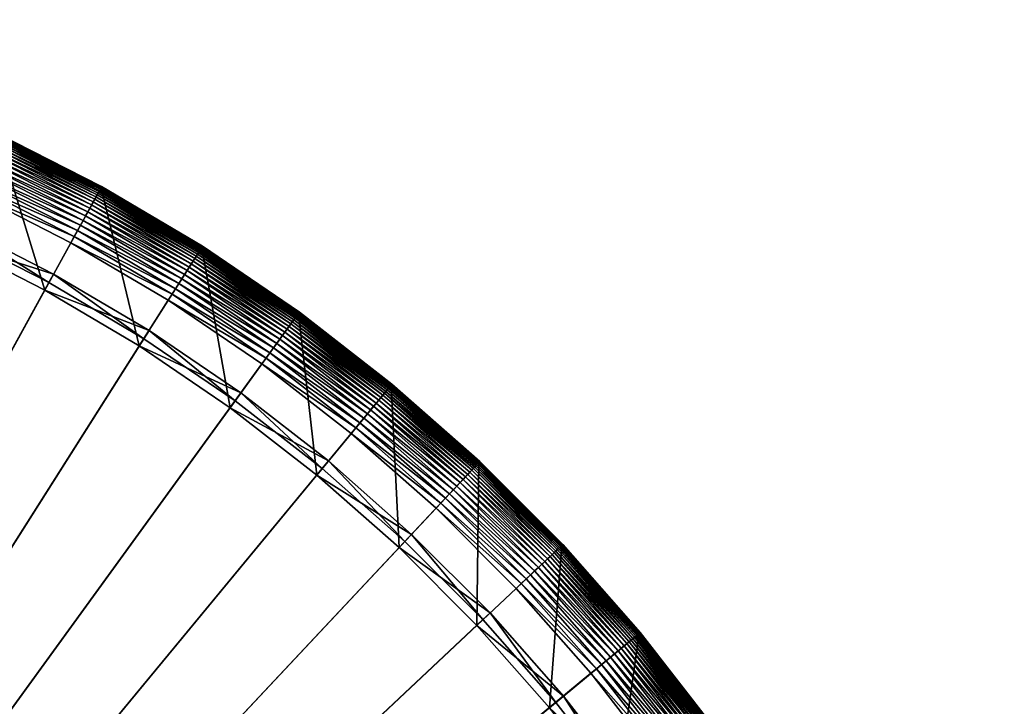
# Model space of a CAD drawing. Header units: millimetres. Extents: x -17.3 to 17.3, y -17.3 to 17.3.
# Tile 256 of 256: x 7.6 to 16.7, y 10.3 to 16.7. Entities that reach past the tile are written whole.
import ezdxf

# ---------------------------------------------------------------- set-up
doc = ezdxf.new("R2010")
doc.units = ezdxf.units.MM
doc.layers.get('0').update_dxf_attribs({"true_color": 0x5890e1})

msp = doc.modelspace()

# ---------------------------------------------------------------- meshes
at = {"color": 206, "true_color": 0x6c0888}
mesh = msp.add_polyface(dxfattribs=at)
corners = [(16.6892, 0, 33.4678), (0, 0, 33.4678), (16.6563, 1.0479, 33.4678), (0, 0, 33.9833), (16.2671, 0, 33.8989), (16.235, 1.0214, 33.8989), (16.5576, 2.0917, 33.4678), (16.1388, 2.0388, 33.8989), (16.3936, 3.1272, 33.4678), (15.979, 3.0481, 33.8989), (16.1649, 4.1504, 33.4678), (15.756, 4.0455, 33.8989), (15.8724, 5.1573, 33.4678), (15.4709, 5.0268, 33.8989), (15.5172, 6.1437, 33.4678), (15.1248, 5.9883, 33.8989), (15.1009, 7.1059, 33.4678), (14.7189, 6.9262, 33.8989), (14.6249, 8.0401, 33.4678), (14.255, 7.8367, 33.8989), (14.0912, 8.9425, 33.4678), (13.7348, 8.7164, 33.8989), (13.5019, 9.8097, 33.4678), (13.1604, 9.5616, 33.8989), (12.8593, 10.6381, 33.4678), (12.534, 10.369, 33.8989), (12.1659, 11.4246, 33.4678), (11.8582, 11.1356, 33.8989), (12.2141, 11.4698, 33.4685), (11.4246, 12.1659, 33.4678), (11.1356, 11.8582, 33.8989), (11.9245, 11.1979, 35.1652), (11.1979, 11.9245, 35.1652), (11.8015, 11.0823, 35.209), (11.0823, 11.8015, 35.209), (11.8219, 12.5891, 35.7037), (10.6381, 12.8593, 33.4678), (10.369, 12.534, 33.8989), (9.8097, 13.5019, 33.4678), (9.5616, 13.1604, 33.8989), (8.9425, 14.0912, 33.4678), (8.7164, 13.7348, 33.8989), (8.0401, 14.6249, 33.4678), (7.8367, 14.255, 33.8989), (7.1059, 15.1009, 33.4678), (6.9262, 14.7189, 33.8989), (6.1437, 15.5173, 33.4678), (5.9883, 15.1248, 33.8989), (5.1573, 15.8724, 33.4678), (5.0268, 15.4709, 33.8989), (4.1504, 16.1649, 33.4678), (4.0455, 15.7561, 33.8989), (3.1272, 16.3936, 33.4678), (3.0481, 15.979, 33.8989), (2.0917, 16.5576, 33.4678), (2.0388, 16.1388, 33.8989), (1.0479, 16.6563, 33.4678), (1.0214, 16.235, 33.8989), (0, 16.6892, 33.4678), (0, 16.2671, 33.8989)]
mesh.append_faces([[corners[k] for k in face] for face in [(0, 1, 2), (2, 1, 6), (6, 1, 8), (8, 1, 10), (10, 1, 12), (12, 1, 14), (14, 1, 16), (16, 1, 18), (18, 1, 20), (20, 1, 22), (22, 1, 24), (24, 1, 26), (26, 1, 29), (27, 32, 30), (31, 34, 32), (33, 35, 34), (29, 1, 36), (36, 1, 38), (38, 1, 40), (40, 1, 42), (42, 1, 44), (44, 1, 46), (46, 1, 48), (48, 1, 50), (50, 1, 52), (52, 1, 54), (54, 1, 56), (56, 1, 58)]], dxfattribs={"vtx0": -1, "color": 206})
mesh.append_faces([[corners[k] for k in face] for face in [(3, 4, 5), (3, 5, 7), (3, 7, 9), (3, 9, 11), (3, 11, 13), (3, 13, 15), (3, 15, 17), (3, 17, 19), (3, 19, 21), (3, 21, 23), (3, 23, 25), (3, 25, 27), (28, 26, 29), (3, 27, 30), (27, 31, 32), (31, 33, 34), (3, 30, 37), (3, 37, 39), (3, 39, 41), (3, 41, 43), (3, 43, 45), (3, 45, 47), (3, 47, 49), (3, 49, 51), (3, 51, 53), (3, 53, 55), (3, 55, 57), (3, 57, 59)]], dxfattribs={"vtx2": -1, "color": 206})
mesh = msp.add_polyface(dxfattribs=at)
corners = [(8.3197, 15.1336, 35.7037), (7.3531, 15.6261, 34.1852), (7.3531, 15.6261, 35.7037), (8.3198, 15.1336, 34.1852), (7.3535, 15.627, 34.1379), (8.3202, 15.1344, 34.1379), (7.3541, 15.6283, 34.0923), (8.3209, 15.1357, 34.0923), (7.3549, 15.63, 34.0485), (8.3218, 15.1373, 34.0485), (7.3558, 15.6318, 34.0063), (8.3228, 15.1391, 34.0063), (7.3566, 15.6336, 33.9659), (8.3237, 15.1408, 33.9659), (7.3573, 15.6351, 33.9271), (8.3245, 15.1423, 33.9271), (7.3579, 15.6363, 33.8899), (8.3252, 15.1434, 33.8899), (7.3582, 15.6369, 33.8545), (8.3255, 15.144, 33.8545), (7.3581, 15.6368, 33.8206), (8.3254, 15.1439, 33.8206), (7.3576, 15.6358, 33.7884), (8.3249, 15.143, 33.7884), (7.3567, 15.6337, 33.7579), (8.3238, 15.141, 33.7579), (7.3551, 15.6304, 33.7289), (8.322, 15.1377, 33.7289), (7.3529, 15.6257, 33.7015), (8.3195, 15.1332, 33.7015), (7.3499, 15.6194, 33.6757), (8.3162, 15.127, 33.6757), (7.3461, 15.6113, 33.6515), (8.3118, 15.1192, 33.6515), (7.3414, 15.6012, 33.6288), (8.3065, 15.1095, 33.6288), (7.3357, 15.5891, 33.6077), (8.3, 15.0977, 33.6077), (7.3289, 15.5747, 33.5881), (6.3574, 16.057, 34.1852), (6.3578, 16.0579, 34.1379), (6.3583, 16.0593, 34.0923), (6.359, 16.061, 34.0485), (6.3597, 16.0628, 34.0063), (6.3604, 16.0646, 33.9659), (6.3611, 16.0662, 33.9271), (6.3615, 16.0674, 33.8899), (6.3618, 16.0681, 33.8545), (6.3618, 16.068, 33.8206), (6.3614, 16.0669, 33.7884), (6.3605, 16.0648, 33.7579), (6.3592, 16.0614, 33.7289), (6.3572, 16.0565, 33.7015), (6.3547, 16.05, 33.6757), (6.3514, 16.0417, 33.6515), (6.3473, 16.0314, 33.6288), (6.3423, 16.019, 33.6077), (6.3365, 16.0041, 33.5881), (7.3209, 15.5578, 33.5701), (6.3296, 15.9868, 33.5701), (7.3118, 15.5383, 33.5535), (6.3217, 15.9668, 33.5535), (7.3013, 15.516, 33.5385), (6.3126, 15.9438, 33.5385), (7.2894, 15.4907, 33.5249), (6.3023, 15.9179, 33.5249), (7.276, 15.4623, 33.5128), (6.2908, 15.8887, 33.5128), (7.2611, 15.4306, 33.5022), (6.2778, 15.856, 33.5022), (7.2445, 15.3953, 33.493), (6.2635, 15.8198, 33.493), (7.2262, 15.3564, 33.4853), (6.2477, 15.7799, 33.4853), (7.2061, 15.3137, 33.479), (6.2303, 15.7359, 33.479), (7.1841, 15.2669, 33.4741), (6.2113, 15.6879, 33.4741), (6.893, 14.6485, 35.209), (6.3574, 16.057, 35.7037)]
mesh.append_faces([[corners[k] for k in face] for face in [(0, 1, 2), (3, 4, 1), (5, 6, 4), (7, 8, 6), (9, 10, 8), (11, 12, 10), (13, 14, 12), (15, 16, 14), (17, 18, 16), (19, 20, 18), (21, 22, 20), (23, 24, 22), (25, 26, 24), (27, 28, 26), (29, 30, 28), (31, 32, 30), (33, 34, 32), (35, 36, 34), (37, 38, 36), (12, 45, 44), (14, 46, 45), (16, 47, 46), (18, 48, 47), (20, 49, 48), (22, 50, 49), (24, 51, 50)]], dxfattribs={"vtx0": -1, "color": 206})
mesh.append_faces([[corners[k] for k in face] for face in [(2, 1, 39), (1, 4, 40), (4, 6, 41), (6, 8, 42), (8, 10, 43), (10, 12, 44), (12, 14, 45), (14, 16, 46), (16, 18, 47), (18, 20, 48), (20, 22, 49), (22, 24, 50), (24, 26, 51), (26, 28, 52), (28, 30, 53), (30, 32, 54), (32, 34, 55), (34, 36, 56), (36, 38, 57), (38, 58, 59), (58, 60, 61), (60, 62, 63), (62, 64, 65), (64, 66, 67), (66, 68, 69), (68, 70, 71), (70, 72, 73), (72, 74, 75), (74, 76, 77), (78, 2, 79)]], dxfattribs={"vtx2": -1, "color": 206})
mesh = msp.add_polyface(dxfattribs=at)
corners = [(8.7164, 13.7348, 33.8989), (7.8806, 14.3347, 35.1652), (7.8367, 14.255, 33.8989), (8.7651, 13.8116, 35.1652), (7.7992, 14.1868, 35.209), (8.3197, 15.1336, 35.7037), (8.3198, 15.1336, 34.1852), (7.3531, 15.6261, 34.1852), (8.3202, 15.1344, 34.1379), (7.3535, 15.627, 34.1379), (8.3209, 15.1357, 34.0923), (7.3541, 15.6283, 34.0923), (8.3218, 15.1373, 34.0485), (7.3549, 15.63, 34.0485), (8.3228, 15.1391, 34.0063), (7.3558, 15.6318, 34.0063), (8.3237, 15.1408, 33.9659), (7.3566, 15.6336, 33.9659), (8.3245, 15.1423, 33.9271), (7.3573, 15.6351, 33.9271), (8.3252, 15.1434, 33.8899), (7.3579, 15.6363, 33.8899), (8.3255, 15.144, 33.8545), (7.3582, 15.6369, 33.8545), (8.3254, 15.1439, 33.8206), (7.3581, 15.6368, 33.8206), (8.3249, 15.143, 33.7884), (7.3576, 15.6358, 33.7884), (8.3238, 15.141, 33.7579), (7.3567, 15.6337, 33.7579), (8.322, 15.1377, 33.7289), (7.3551, 15.6304, 33.7289), (8.3195, 15.1332, 33.7015), (7.3529, 15.6257, 33.7015), (8.3162, 15.127, 33.6757), (7.3499, 15.6194, 33.6757), (8.3118, 15.1192, 33.6515), (7.3461, 15.6113, 33.6515), (8.3065, 15.1095, 33.6288), (7.3414, 15.6012, 33.6288), (8.3, 15.0977, 33.6077), (7.3357, 15.5891, 33.6077), (8.2924, 15.0838, 33.5881), (7.3289, 15.5747, 33.5881), (8.2834, 15.0674, 33.5701), (7.3209, 15.5578, 33.5701), (8.273, 15.0485, 33.5535), (7.3118, 15.5383, 33.5535), (8.2611, 15.0269, 33.5385), (7.3013, 15.516, 33.5385), (8.2477, 15.0025, 33.5249), (7.2894, 15.4907, 33.5249), (8.2325, 14.9749, 33.5128), (7.276, 15.4623, 33.5128), (8.2156, 14.9442, 33.5022), (7.2611, 15.4306, 33.5022), (8.1969, 14.9101, 33.493), (7.2445, 15.3953, 33.493), (8.1762, 14.8724, 33.4853), (7.2262, 15.3564, 33.4853), (8.1534, 14.831, 33.479), (7.2061, 15.3137, 33.479), (8.1285, 14.7857, 33.4741), (7.1841, 15.2669, 33.4741), (8.1014, 14.7364, 33.4706), (7.1601, 15.216, 33.4706), (8.0719, 14.6828, 33.4685), (7.1341, 15.1607, 33.4685), (8.0401, 14.6249, 33.4678), (7.1059, 15.1009, 33.4678), (6.9649, 14.8013, 35.1652), (6.9262, 14.7189, 33.8989), (6.893, 14.6485, 35.209), (7.3531, 15.6261, 35.7037), (6.1905, 15.6355, 33.4706), (6.168, 15.5787, 33.4685), (6.1437, 15.5173, 33.4678)]
mesh.append_faces([[corners[k] for k in face] for face in [(0, 1, 2), (3, 4, 1), (42, 45, 43), (44, 47, 45), (46, 49, 47), (48, 51, 49), (50, 53, 51), (52, 55, 53), (54, 57, 55), (56, 59, 57), (58, 61, 59), (60, 63, 61), (62, 65, 63), (64, 67, 65), (66, 69, 67), (2, 70, 71), (1, 72, 70), (4, 73, 72)]], dxfattribs={"vtx0": -1, "color": 206})
mesh.append_faces([[corners[k] for k in face] for face in [(5, 6, 7), (6, 8, 9), (8, 10, 11), (10, 12, 13), (12, 14, 15), (14, 16, 17), (16, 18, 19), (18, 20, 21), (20, 22, 23), (22, 24, 25), (24, 26, 27), (26, 28, 29), (28, 30, 31), (30, 32, 33), (32, 34, 35), (34, 36, 37), (36, 38, 39), (38, 40, 41), (40, 42, 43), (42, 44, 45), (44, 46, 47), (46, 48, 49), (48, 50, 51), (50, 52, 53), (52, 54, 55), (54, 56, 57), (56, 58, 59), (58, 60, 61), (60, 62, 63), (62, 64, 65), (64, 66, 67), (66, 68, 69), (2, 1, 70), (1, 4, 72), (4, 5, 73), (63, 65, 74), (65, 67, 75), (67, 69, 76)]], dxfattribs={"vtx2": -1, "color": 206})
mesh = msp.add_polyface(dxfattribs=at)
corners = [(9.2536, 14.5813, 35.7037), (9.2536, 14.5813, 34.1852), (8.3198, 15.1336, 34.1852), (8.3197, 15.1336, 35.7037), (9.2541, 14.5821, 34.1379), (8.3202, 15.1344, 34.1379), (9.2549, 14.5834, 34.0923), (8.3209, 15.1357, 34.0923), (9.2559, 14.5849, 34.0485), (8.3218, 15.1373, 34.0485), (9.2569, 14.5866, 34.0063), (8.3228, 15.1391, 34.0063), (9.258, 14.5883, 33.9658), (8.3237, 15.1408, 33.9659), (9.2589, 14.5897, 33.9271), (8.3245, 15.1423, 33.9271), (9.2596, 14.5908, 33.8899), (8.3252, 15.1434, 33.8899), (9.26, 14.5914, 33.8545), (8.3255, 15.144, 33.8545), (9.2599, 14.5913, 33.8206), (8.3254, 15.1439, 33.8206), (9.2593, 14.5904, 33.7884), (8.3249, 15.143, 33.7884), (9.2581, 14.5884, 33.7579), (8.3238, 15.141, 33.7579), (9.2561, 14.5853, 33.7289), (8.322, 15.1377, 33.7289), (9.2533, 14.5809, 33.7015), (8.3195, 15.1332, 33.7015), (9.2496, 14.575, 33.6757), (8.3162, 15.127, 33.6757), (9.2448, 14.5675, 33.6515), (8.3118, 15.1192, 33.6515), (9.2388, 14.5581, 33.6288), (8.3065, 15.1095, 33.6288), (9.2317, 14.5468, 33.6077), (8.3, 15.0977, 33.6077), (9.2231, 14.5333, 33.5881), (8.2924, 15.0838, 33.5881), (9.2131, 14.5176, 33.5701), (8.2834, 15.0674, 33.5701), (9.2016, 14.4994, 33.5535), (8.273, 15.0485, 33.5535), (9.1884, 14.4786, 33.5385), (8.2611, 15.0269, 33.5385), (9.1734, 14.455, 33.5249), (8.2477, 15.0025, 33.5249), (9.1566, 14.4285, 33.5128), (8.2325, 14.9749, 33.5128), (9.1378, 14.3988, 33.5022), (8.2156, 14.9442, 33.5022), (9.1169, 14.366, 33.493), (8.1969, 14.9101, 33.493), (8.1762, 14.8724, 33.4853), (9.0939, 14.3296, 33.4853), (8.1534, 14.831, 33.479), (9.0686, 14.2898, 33.479), (8.1285, 14.7857, 33.4741), (9.0409, 14.2461, 33.4741), (8.1014, 14.7364, 33.4706), (9.0107, 14.1986, 33.4706), (8.0719, 14.6828, 33.4685)]
mesh.append_faces([[corners[k] for k in face] for face in [(0, 2, 3), (1, 5, 2), (4, 7, 5), (6, 9, 7), (8, 11, 9), (10, 13, 11), (12, 15, 13), (14, 17, 15), (16, 19, 17), (18, 21, 19), (20, 23, 21), (22, 25, 23), (24, 27, 25), (26, 29, 27), (28, 31, 29), (30, 33, 31), (32, 35, 33), (34, 37, 35), (36, 39, 37), (38, 41, 39), (40, 43, 41), (42, 45, 43), (44, 47, 45), (46, 49, 47), (48, 51, 49), (50, 53, 51), (52, 54, 53), (55, 56, 54), (57, 58, 56), (59, 60, 58), (61, 62, 60)]], dxfattribs={"vtx0": -1, "color": 206})
mesh.append_faces([[corners[k] for k in face] for face in [(0, 1, 2), (1, 4, 5), (4, 6, 7), (6, 8, 9), (8, 10, 11), (10, 12, 13), (12, 14, 15), (14, 16, 17), (16, 18, 19), (18, 20, 21), (20, 22, 23), (22, 24, 25), (24, 26, 27), (26, 28, 29), (28, 30, 31), (30, 32, 33), (32, 34, 35), (34, 36, 37), (36, 38, 39), (38, 40, 41), (40, 42, 43), (42, 44, 45), (44, 46, 47), (46, 48, 49), (48, 50, 51), (50, 52, 53)]], dxfattribs={"vtx2": -1, "color": 206})
mesh = msp.add_polyface(dxfattribs=at)
corners = [(10.1509, 13.9715, 35.7037), (9.2536, 14.5813, 34.1852), (9.2536, 14.5813, 35.7037), (10.1509, 13.9715, 34.1852), (9.2541, 14.5821, 34.1379), (10.1515, 13.9723, 34.1379), (9.2549, 14.5834, 34.0923), (10.1523, 13.9735, 34.0923), (9.2559, 14.5849, 34.0485), (10.1534, 13.975, 34.0485), (9.2569, 14.5866, 34.0063), (10.1546, 13.9766, 34.0063), (9.258, 14.5883, 33.9658), (10.1557, 13.9781, 33.9659), (9.2589, 14.5897, 33.9271), (10.1567, 13.9795, 33.9271), (9.2596, 14.5908, 33.8899), (10.1575, 13.9806, 33.8899), (9.26, 14.5914, 33.8545), (10.1579, 13.9811, 33.8545), (9.2599, 14.5913, 33.8206), (10.1578, 13.9811, 33.8206), (9.2593, 14.5904, 33.7884), (10.1572, 13.9802, 33.7884), (9.2581, 14.5884, 33.7579), (10.1558, 13.9783, 33.7579), (9.2561, 14.5853, 33.7289), (10.1537, 13.9753, 33.7289), (9.2533, 14.5809, 33.7015), (10.1506, 13.9711, 33.7015), (9.2496, 14.575, 33.6757), (10.1465, 13.9655, 33.6757), (9.2448, 14.5675, 33.6515), (10.1412, 13.9582, 33.6515), (9.2388, 14.5581, 33.6288), (10.1347, 13.9493, 33.6288), (9.2317, 14.5468, 33.6077), (10.1269, 13.9384, 33.6077), (9.2231, 14.5333, 33.5881), (10.1175, 13.9255, 33.5881), (9.2131, 14.5176, 33.5701), (10.1065, 13.9104, 33.5701), (9.2016, 14.4994, 33.5535), (10.0939, 13.893, 33.5535), (9.1884, 14.4786, 33.5385), (10.0794, 13.873, 33.5385), (9.1734, 14.455, 33.5249), (10.0629, 13.8504, 33.5249), (9.1566, 14.4285, 33.5128), (10.0445, 13.825, 33.5128), (9.1378, 14.3988, 33.5022), (10.0239, 13.7967, 33.5022), (10.001, 13.7651, 33.493), (9.1169, 14.366, 33.493), (9.9757, 13.7304, 33.4853), (9.0939, 14.3296, 33.4853), (9.9479, 13.6921, 33.479), (9.0686, 14.2898, 33.479), (9.9176, 13.6503, 33.4741), (9.0409, 14.2461, 33.4741), (9.8845, 13.6048, 33.4706), (9.0107, 14.1986, 33.4706), (9.8485, 13.5554, 33.4685), (8.978, 14.147, 33.4685), (9.8097, 13.5019, 33.4678), (8.9425, 14.0912, 33.4678), (9.5616, 13.1604, 33.8989), (9.6151, 13.234, 35.1652), (8.7651, 13.8116, 35.1652), (8.7164, 13.7348, 33.8989), (9.5158, 13.0974, 35.209), (8.6746, 13.669, 35.209), (8.1762, 14.8724, 33.4853), (8.1534, 14.831, 33.479), (8.1285, 14.7857, 33.4741), (8.1014, 14.7364, 33.4706), (8.0719, 14.6828, 33.4685), (8.0401, 14.6249, 33.4678), (7.8806, 14.3347, 35.1652), (7.7992, 14.1868, 35.209), (8.3197, 15.1336, 35.7037)]
mesh.append_faces([[corners[k] for k in face] for face in [(0, 1, 2), (3, 4, 1), (5, 6, 4), (7, 8, 6), (9, 10, 8), (11, 12, 10), (13, 14, 12), (15, 16, 14), (17, 18, 16), (19, 20, 18), (21, 22, 20), (23, 24, 22), (25, 26, 24), (27, 28, 26), (29, 30, 28), (31, 32, 30), (33, 34, 32), (35, 36, 34), (37, 38, 36), (39, 40, 38), (41, 42, 40), (43, 44, 42), (45, 46, 44), (47, 48, 46), (49, 50, 48), (51, 53, 50), (52, 55, 53), (54, 57, 55), (56, 59, 57), (58, 61, 59), (60, 63, 61), (62, 65, 63), (66, 68, 69), (67, 71, 68), (70, 2, 71), (63, 77, 76), (71, 80, 79)]], dxfattribs={"vtx0": -1, "color": 206})
mesh.append_faces([[corners[k] for k in face] for face in [(51, 52, 53), (52, 54, 55), (54, 56, 57), (56, 58, 59), (58, 60, 61), (60, 62, 63), (62, 64, 65), (66, 67, 68), (67, 70, 71), (70, 0, 2), (53, 55, 72), (55, 57, 73), (57, 59, 74), (59, 61, 75), (61, 63, 76), (63, 65, 77), (69, 68, 78), (68, 71, 79), (71, 2, 80)]], dxfattribs={"vtx2": -1, "color": 206})
mesh = msp.add_polyface(dxfattribs=at)
corners = [(11.0081, 13.3066, 35.7037), (10.1509, 13.9715, 34.1852), (10.1509, 13.9715, 35.7037), (11.0081, 13.3066, 34.1852), (10.1515, 13.9723, 34.1379), (11.0087, 13.3073, 34.1379), (10.1523, 13.9735, 34.0923), (11.0097, 13.3084, 34.0923), (10.1534, 13.975, 34.0485), (11.0109, 13.3098, 34.0485), (10.1546, 13.9766, 34.0063), (11.0121, 13.3114, 34.0063), (10.1557, 13.9781, 33.9659), (11.0134, 13.3129, 33.9658), (11.0145, 13.3142, 33.9271), (10.1567, 13.9795, 33.9271), (11.0153, 13.3152, 33.8899), (10.1575, 13.9806, 33.8899), (11.0157, 13.3157, 33.8545), (10.1579, 13.9811, 33.8545), (11.0157, 13.3157, 33.8206), (10.1578, 13.9811, 33.8206), (11.015, 13.3148, 33.7884), (10.1572, 13.9802, 33.7884), (10.1558, 13.9783, 33.7579), (11.0135, 13.313, 33.7579), (10.1537, 13.9753, 33.7289), (11.0112, 13.3102, 33.7289), (10.1506, 13.9711, 33.7015), (11.0078, 13.3062, 33.7015), (10.1465, 13.9655, 33.6757), (11.0034, 13.3008, 33.6757), (10.1412, 13.9582, 33.6515), (10.9977, 13.2939, 33.6515), (10.1347, 13.9493, 33.6288), (10.9906, 13.2854, 33.6288), (10.1269, 13.9384, 33.6077), (10.9821, 13.275, 33.6077), (10.1175, 13.9255, 33.5881), (10.9719, 13.2628, 33.5881), (10.1065, 13.9104, 33.5701), (10.96, 13.2484, 33.5701), (10.0939, 13.893, 33.5535), (10.9463, 13.2318, 33.5535), (10.0794, 13.873, 33.5385), (10.9306, 13.2128, 33.5385), (10.0629, 13.8504, 33.5249), (10.9128, 13.1913, 33.5249), (10.0445, 13.825, 33.5128), (10.8927, 13.1671, 33.5128), (10.0239, 13.7967, 33.5022), (10.8704, 13.14, 33.5022), (10.001, 13.7651, 33.493), (9.2536, 14.5813, 34.1852), (9.2541, 14.5821, 34.1379), (9.2549, 14.5834, 34.0923), (9.2559, 14.5849, 34.0485), (9.2569, 14.5866, 34.0063), (9.258, 14.5883, 33.9658), (9.2589, 14.5897, 33.9271), (9.2596, 14.5908, 33.8899), (9.26, 14.5914, 33.8545), (9.2599, 14.5913, 33.8206), (9.2593, 14.5904, 33.7884), (9.2581, 14.5884, 33.7579), (9.2561, 14.5853, 33.7289), (9.2533, 14.5809, 33.7015), (9.2496, 14.575, 33.6757), (9.2448, 14.5675, 33.6515), (9.2388, 14.5581, 33.6288), (9.2317, 14.5468, 33.6077), (9.2231, 14.5333, 33.5881), (9.2131, 14.5176, 33.5701), (9.2016, 14.4994, 33.5535), (9.1884, 14.4786, 33.5385), (9.1734, 14.455, 33.5249), (9.1566, 14.4285, 33.5128), (9.1378, 14.3988, 33.5022)]
mesh.append_faces([[corners[k] for k in face] for face in [(0, 1, 2), (3, 4, 1), (5, 6, 4), (7, 8, 6), (9, 10, 8), (11, 12, 10), (13, 15, 12), (14, 17, 15), (16, 19, 17), (18, 21, 19), (20, 23, 21), (22, 24, 23), (25, 26, 24), (27, 28, 26), (29, 30, 28), (31, 32, 30), (33, 34, 32), (35, 36, 34), (37, 38, 36), (39, 40, 38), (41, 42, 40), (43, 44, 42), (45, 46, 44), (47, 48, 46), (49, 50, 48), (51, 52, 50)]], dxfattribs={"vtx0": -1, "color": 206})
mesh.append_faces([[corners[k] for k in face] for face in [(13, 14, 15), (14, 16, 17), (16, 18, 19), (18, 20, 21), (20, 22, 23), (2, 1, 53), (1, 4, 54), (4, 6, 55), (6, 8, 56), (8, 10, 57), (10, 12, 58), (12, 15, 59), (15, 17, 60), (17, 19, 61), (19, 21, 62), (21, 23, 63), (23, 24, 64), (24, 26, 65), (26, 28, 66), (28, 30, 67), (30, 32, 68), (32, 34, 69), (34, 36, 70), (36, 38, 71), (38, 40, 72), (40, 42, 73), (42, 44, 74), (44, 46, 75), (46, 48, 76), (48, 50, 77)]], dxfattribs={"vtx2": -1, "color": 206})
mesh = msp.add_polyface(dxfattribs=at)
corners = [(11.7555, 12.5183, 33.5535), (10.9306, 13.2128, 33.5385), (10.9463, 13.2318, 33.5535), (11.7386, 12.5004, 33.5385), (10.9128, 13.1913, 33.5249), (11.7195, 12.48, 33.5249), (10.8927, 13.1671, 33.5128), (11.698, 12.4571, 33.5128), (10.8704, 13.14, 33.5022), (11.674, 12.4315, 33.5022), (10.8456, 13.11, 33.493), (11.6473, 12.4032, 33.493), (10.8181, 13.0769, 33.4853), (11.6179, 12.3718, 33.4853), (10.788, 13.0405, 33.479), (11.5856, 12.3374, 33.479), (10.7551, 13.0007, 33.4741), (11.5502, 12.2997, 33.4741), (10.7192, 12.9573, 33.4706), (11.5117, 12.2587, 33.4706), (10.6803, 12.9102, 33.4685), (11.4698, 12.2141, 33.4685), (11.4246, 12.1659, 33.4678), (10.6381, 12.8593, 33.4678), (11.1356, 11.8582, 33.8989), (11.1979, 11.9245, 35.1652), (10.427, 12.6041, 35.1652), (10.369, 12.534, 33.8989), (11.0823, 11.8015, 35.209), (10.3194, 12.474, 35.209), (11.0081, 13.3066, 35.7037), (11.0081, 13.3066, 34.1852), (10.1509, 13.9715, 34.1852), (11.0087, 13.3073, 34.1379), (10.1515, 13.9723, 34.1379), (11.0097, 13.3084, 34.0923), (10.1523, 13.9735, 34.0923), (11.0109, 13.3098, 34.0485), (10.1534, 13.975, 34.0485), (11.0121, 13.3114, 34.0063), (10.1546, 13.9766, 34.0063), (11.0134, 13.3129, 33.9658), (10.1557, 13.9781, 33.9659), (11.015, 13.3148, 33.7884), (11.0135, 13.313, 33.7579), (10.1558, 13.9783, 33.7579), (11.0112, 13.3102, 33.7289), (10.1537, 13.9753, 33.7289), (11.0078, 13.3062, 33.7015), (10.1506, 13.9711, 33.7015), (11.0034, 13.3008, 33.6757), (10.1465, 13.9655, 33.6757), (10.9977, 13.2939, 33.6515), (10.1412, 13.9582, 33.6515), (10.9906, 13.2854, 33.6288), (10.1347, 13.9493, 33.6288), (10.9821, 13.275, 33.6077), (10.1269, 13.9384, 33.6077), (10.9719, 13.2628, 33.5881), (10.1175, 13.9255, 33.5881), (10.96, 13.2484, 33.5701), (10.1065, 13.9104, 33.5701), (10.0939, 13.893, 33.5535), (10.0794, 13.873, 33.5385), (10.0629, 13.8504, 33.5249), (10.0445, 13.825, 33.5128), (10.0239, 13.7967, 33.5022), (10.001, 13.7651, 33.493), (9.9757, 13.7304, 33.4853), (9.9479, 13.6921, 33.479), (9.9176, 13.6503, 33.4741), (9.8845, 13.6048, 33.4706), (9.8485, 13.5554, 33.4685), (9.8097, 13.5019, 33.4678), (9.6151, 13.234, 35.1652), (9.5616, 13.1604, 33.8989), (9.5158, 13.0974, 35.209), (10.1509, 13.9715, 35.7037)]
mesh.append_faces([[corners[k] for k in face] for face in [(0, 1, 2), (3, 4, 1), (5, 6, 4), (7, 8, 6), (9, 10, 8), (11, 12, 10), (13, 14, 12), (15, 16, 14), (17, 18, 16), (19, 20, 18), (21, 23, 20), (24, 26, 27), (25, 29, 26), (28, 30, 29), (10, 68, 67), (12, 69, 68), (14, 70, 69), (16, 71, 70), (18, 72, 71), (20, 73, 72), (27, 74, 75), (26, 76, 74), (29, 77, 76)]], dxfattribs={"vtx0": -1, "color": 206})
mesh.append_faces([[corners[k] for k in face] for face in [(21, 22, 23), (24, 25, 26), (25, 28, 29), (30, 31, 32), (31, 33, 34), (33, 35, 36), (35, 37, 38), (37, 39, 40), (39, 41, 42), (43, 44, 45), (44, 46, 47), (46, 48, 49), (48, 50, 51), (50, 52, 53), (52, 54, 55), (54, 56, 57), (56, 58, 59), (58, 60, 61), (60, 2, 62), (2, 1, 63), (1, 4, 64), (4, 6, 65), (6, 8, 66), (8, 10, 67), (10, 12, 68), (12, 14, 69), (14, 16, 70), (16, 18, 71), (18, 20, 72), (20, 23, 73), (27, 26, 74), (26, 29, 76), (29, 30, 77)]], dxfattribs={"vtx2": -1, "color": 206})
mesh = msp.add_polyface(dxfattribs=at)
corners = [(12.5963, 11.8287, 33.9271), (11.8296, 12.5973, 33.8899), (11.8287, 12.5963, 33.9271), (12.5973, 11.8296, 33.8899), (11.8301, 12.5978, 33.8545), (12.5978, 11.8301, 33.8545), (11.83, 12.5977, 33.8206), (12.5977, 11.83, 33.8206), (11.8293, 12.5969, 33.7884), (11.8219, 12.5891, 35.7037), (11.8219, 12.5891, 34.1852), (11.0081, 13.3066, 34.1852), (11.0081, 13.3066, 35.7037), (11.8226, 12.5898, 34.1379), (11.0087, 13.3073, 34.1379), (11.8236, 12.5909, 34.0923), (11.0097, 13.3084, 34.0923), (11.8249, 12.5922, 34.0485), (11.0109, 13.3098, 34.0485), (11.8262, 12.5937, 34.0063), (11.0121, 13.3114, 34.0063), (11.8276, 12.5951, 33.9658), (11.0134, 13.3129, 33.9658), (11.0145, 13.3142, 33.9271), (11.0153, 13.3152, 33.8899), (11.0157, 13.3157, 33.8545), (11.0157, 13.3157, 33.8206), (11.015, 13.3148, 33.7884), (11.8277, 12.5952, 33.7579), (11.0135, 13.313, 33.7579), (11.8252, 12.5926, 33.7289), (11.0112, 13.3102, 33.7289), (11.8216, 12.5887, 33.7015), (11.0078, 13.3062, 33.7015), (11.8168, 12.5836, 33.6757), (11.0034, 13.3008, 33.6757), (11.8107, 12.5771, 33.6515), (10.9977, 13.2939, 33.6515), (11.8031, 12.569, 33.6288), (10.9906, 13.2854, 33.6288), (11.7939, 12.5593, 33.6077), (10.9821, 13.275, 33.6077), (11.783, 12.5477, 33.5881), (10.9719, 13.2628, 33.5881), (11.7703, 12.5341, 33.5701), (10.96, 13.2484, 33.5701), (11.7555, 12.5183, 33.5535), (10.9463, 13.2318, 33.5535), (11.7386, 12.5004, 33.5385), (10.9306, 13.2128, 33.5385), (11.7195, 12.48, 33.5249), (10.9128, 13.1913, 33.5249), (11.698, 12.4571, 33.5128), (10.8927, 13.1671, 33.5128), (11.674, 12.4315, 33.5022), (10.8704, 13.14, 33.5022), (11.6473, 12.4032, 33.493), (10.8456, 13.11, 33.493), (11.6179, 12.3718, 33.4853), (10.8181, 13.0769, 33.4853), (11.5856, 12.3374, 33.479), (10.788, 13.0405, 33.479), (11.5502, 12.2997, 33.4741), (10.7551, 13.0007, 33.4741), (11.5117, 12.2587, 33.4706), (10.7192, 12.9573, 33.4706), (11.4698, 12.2141, 33.4685), (10.6803, 12.9102, 33.4685), (11.0823, 11.8015, 35.209)]
mesh.append_faces([[corners[k] for k in face] for face in [(0, 1, 2), (3, 4, 1), (5, 6, 4), (7, 8, 6), (9, 11, 12), (10, 14, 11), (13, 16, 14), (15, 18, 16), (17, 20, 18), (19, 22, 20), (21, 23, 22), (2, 24, 23), (1, 25, 24), (4, 26, 25), (6, 27, 26), (8, 29, 27), (28, 31, 29), (30, 33, 31), (32, 35, 33), (34, 37, 35), (36, 39, 37), (38, 41, 39), (40, 43, 41), (42, 45, 43), (44, 47, 45)]], dxfattribs={"vtx0": -1, "color": 206})
mesh.append_faces([[corners[k] for k in face] for face in [(9, 10, 11), (10, 13, 14), (13, 15, 16), (15, 17, 18), (17, 19, 20), (19, 21, 22), (21, 2, 23), (2, 1, 24), (1, 4, 25), (4, 6, 26), (6, 8, 27), (8, 28, 29), (28, 30, 31), (30, 32, 33), (32, 34, 35), (34, 36, 37), (36, 38, 39), (38, 40, 41), (40, 42, 43), (42, 44, 45), (44, 46, 47), (46, 48, 49), (48, 50, 51), (50, 52, 53), (52, 54, 55), (54, 56, 57), (56, 58, 59), (58, 60, 61), (60, 62, 63), (62, 64, 65), (64, 66, 67), (68, 9, 12)]], dxfattribs={"vtx2": -1, "color": 206})
mesh = msp.add_polyface(dxfattribs=at)
corners = [(12.5891, 11.8219, 35.7037), (12.5891, 11.8219, 34.1852), (11.8219, 12.5891, 34.1852), (11.8219, 12.5891, 35.7037), (12.5898, 11.8226, 34.1379), (11.8226, 12.5898, 34.1379), (12.5909, 11.8236, 34.0923), (11.8236, 12.5909, 34.0923), (12.5922, 11.8249, 34.0485), (11.8249, 12.5922, 34.0485), (12.5937, 11.8262, 34.0063), (11.8262, 12.5937, 34.0063), (12.5951, 11.8276, 33.9658), (11.8276, 12.5951, 33.9658), (12.5963, 11.8287, 33.9271), (11.8287, 12.5963, 33.9271), (12.5973, 11.8296, 33.8899), (11.8296, 12.5973, 33.8899), (12.5978, 11.8301, 33.8545), (11.8301, 12.5978, 33.8545), (12.5977, 11.83, 33.8206), (11.83, 12.5977, 33.8206), (12.5969, 11.8293, 33.7884), (11.8293, 12.5969, 33.7884), (12.5952, 11.8277, 33.7579), (11.8277, 12.5952, 33.7579), (12.5926, 11.8252, 33.7289), (11.8252, 12.5926, 33.7289), (12.5887, 11.8216, 33.7015), (11.8216, 12.5887, 33.7015), (12.5836, 11.8168, 33.6757), (11.8168, 12.5836, 33.6757), (12.5771, 11.8107, 33.6515), (11.8107, 12.5771, 33.6515), (12.569, 11.8031, 33.6288), (11.8031, 12.569, 33.6288), (12.5593, 11.7939, 33.6077), (11.7939, 12.5593, 33.6077), (12.5477, 11.783, 33.5881), (11.783, 12.5477, 33.5881), (12.5341, 11.7703, 33.5701), (11.7703, 12.5341, 33.5701), (12.5183, 11.7555, 33.5535), (11.7555, 12.5183, 33.5535), (12.5004, 11.7386, 33.5385), (11.7386, 12.5004, 33.5385), (12.48, 11.7195, 33.5249), (11.7195, 12.48, 33.5249), (12.4571, 11.698, 33.5128), (11.698, 12.4571, 33.5128), (12.4315, 11.674, 33.5022), (11.674, 12.4315, 33.5022), (12.4031, 11.6473, 33.493), (11.6473, 12.4032, 33.493), (12.3718, 11.6179, 33.4853), (11.6179, 12.3718, 33.4853), (12.3374, 11.5856, 33.479), (11.5856, 12.3374, 33.479), (11.5502, 12.2997, 33.4741), (12.2997, 11.5502, 33.4741), (11.5117, 12.2587, 33.4706), (12.2587, 11.5117, 33.4706), (11.4698, 12.2141, 33.4685), (12.2141, 11.4698, 33.4685), (11.4246, 12.1659, 33.4678)]
mesh.append_faces([[corners[k] for k in face] for face in [(0, 2, 3), (1, 5, 2), (4, 7, 5), (6, 9, 7), (8, 11, 9), (10, 13, 11), (12, 15, 13), (22, 25, 23), (24, 27, 25), (26, 29, 27), (28, 31, 29), (30, 33, 31), (32, 35, 33), (34, 37, 35), (36, 39, 37), (38, 41, 39), (40, 43, 41), (42, 45, 43), (44, 47, 45), (46, 49, 47), (48, 51, 49), (50, 53, 51), (52, 55, 53), (54, 57, 55), (56, 58, 57), (59, 60, 58), (61, 62, 60), (63, 64, 62)]], dxfattribs={"vtx0": -1, "color": 206})
mesh.append_faces([[corners[k] for k in face] for face in [(0, 1, 2), (1, 4, 5), (4, 6, 7), (6, 8, 9), (8, 10, 11), (10, 12, 13), (12, 14, 15), (14, 16, 17), (16, 18, 19), (18, 20, 21), (20, 22, 23), (22, 24, 25), (24, 26, 27), (26, 28, 29), (28, 30, 31), (30, 32, 33), (32, 34, 35), (34, 36, 37), (36, 38, 39), (38, 40, 41), (40, 42, 43), (42, 44, 45), (44, 46, 47), (46, 48, 49), (48, 50, 51), (50, 52, 53), (52, 54, 55), (54, 56, 57)]], dxfattribs={"vtx2": -1, "color": 206})
mesh = msp.add_polyface(dxfattribs=at)
corners = [(13.1604, 9.5616, 33.8989), (12.6041, 10.427, 35.1652), (12.534, 10.369, 33.8989), (13.234, 9.6151, 35.1652), (13.0974, 9.5158, 35.209), (12.474, 10.3194, 35.209), (13.3065, 11.0081, 35.7037), (12.5891, 11.8219, 34.1852), (12.5891, 11.8219, 35.7037), (13.3066, 11.0081, 34.1852), (12.5898, 11.8226, 34.1379), (13.3073, 11.0087, 34.1379), (12.5909, 11.8236, 34.0923), (13.3084, 11.0097, 34.0923), (12.5922, 11.8249, 34.0485), (13.3098, 11.0109, 34.0485), (12.5937, 11.8262, 34.0063), (13.3114, 11.0121, 34.0063), (12.5951, 11.8276, 33.9658), (13.3129, 11.0134, 33.9658), (12.5963, 11.8287, 33.9271), (13.3142, 11.0145, 33.9271), (12.5973, 11.8296, 33.8899), (13.3152, 11.0153, 33.8899), (12.5978, 11.8301, 33.8545), (13.3157, 11.0157, 33.8545), (12.5977, 11.83, 33.8206), (13.3157, 11.0157, 33.8206), (12.5969, 11.8293, 33.7884), (13.3148, 11.015, 33.7884), (12.5952, 11.8277, 33.7579), (13.313, 11.0135, 33.7579), (12.5926, 11.8252, 33.7289), (13.3102, 11.0112, 33.7289), (12.5887, 11.8216, 33.7015), (13.3062, 11.0078, 33.7015), (12.5836, 11.8168, 33.6757), (13.3008, 11.0034, 33.6757), (12.5771, 11.8107, 33.6515), (13.2939, 10.9977, 33.6515), (12.569, 11.8031, 33.6288), (13.2854, 10.9906, 33.6288), (12.5593, 11.7939, 33.6077), (13.275, 10.9821, 33.6077), (12.5477, 11.783, 33.5881), (13.2628, 10.9719, 33.5881), (12.5341, 11.7703, 33.5701), (13.2484, 10.96, 33.5701), (12.5183, 11.7555, 33.5535), (13.2318, 10.9463, 33.5535), (12.5004, 11.7386, 33.5385), (13.2128, 10.9306, 33.5385), (13.1913, 10.9128, 33.5249), (12.48, 11.7195, 33.5249), (13.1671, 10.8927, 33.5128), (12.4571, 11.698, 33.5128), (13.14, 10.8704, 33.5022), (12.4315, 11.674, 33.5022), (13.11, 10.8456, 33.493), (12.4031, 11.6473, 33.493), (13.0769, 10.8181, 33.4853), (12.3718, 11.6179, 33.4853), (13.0405, 10.788, 33.479), (12.3374, 11.5856, 33.479), (13.0007, 10.7551, 33.4741), (12.2997, 11.5502, 33.4741), (12.9573, 10.7192, 33.4706), (12.2587, 11.5117, 33.4706), (12.9102, 10.6803, 33.4685), (12.2141, 11.4698, 33.4685), (12.8593, 10.6381, 33.4678), (12.1659, 11.4246, 33.4678), (11.9245, 11.1979, 35.1652), (11.8582, 11.1356, 33.8989), (11.8015, 11.0823, 35.209), (11.5502, 12.2997, 33.4741), (11.5117, 12.2587, 33.4706), (11.4698, 12.2141, 33.4685), (11.8219, 12.5891, 35.7037)]
mesh.append_faces([[corners[k] for k in face] for face in [(0, 1, 2), (3, 5, 1), (4, 6, 5), (6, 7, 8), (9, 10, 7), (11, 12, 10), (13, 14, 12), (15, 16, 14), (17, 18, 16), (19, 20, 18), (21, 22, 20), (23, 24, 22), (25, 26, 24), (27, 28, 26), (29, 30, 28), (31, 32, 30), (33, 34, 32), (35, 36, 34), (37, 38, 36), (39, 40, 38), (41, 42, 40), (43, 44, 42), (45, 46, 44), (47, 48, 46), (49, 50, 48), (51, 53, 50), (52, 55, 53), (54, 57, 55), (56, 59, 57), (58, 61, 59), (60, 63, 61), (62, 65, 63), (64, 67, 65), (66, 69, 67), (68, 71, 69), (2, 72, 73), (1, 74, 72), (5, 8, 74)]], dxfattribs={"vtx0": -1, "color": 206})
mesh.append_faces([[corners[k] for k in face] for face in [(3, 4, 5), (51, 52, 53), (52, 54, 55), (54, 56, 57), (56, 58, 59), (58, 60, 61), (60, 62, 63), (62, 64, 65), (64, 66, 67), (66, 68, 69), (68, 70, 71), (2, 1, 72), (1, 5, 74), (5, 6, 8), (63, 65, 75), (65, 67, 76), (67, 69, 77), (74, 8, 78)]], dxfattribs={"vtx2": -1, "color": 206})
mesh = msp.add_polyface(dxfattribs=at)
corners = [(13.9715, 10.1509, 35.7037), (13.3066, 11.0081, 34.1852), (13.3065, 11.0081, 35.7037), (13.9715, 10.1509, 34.1852), (13.3073, 11.0087, 34.1379), (13.9723, 10.1515, 34.1379), (13.3084, 11.0097, 34.0923), (13.9735, 10.1523, 34.0923), (13.3098, 11.0109, 34.0485), (13.975, 10.1534, 34.0485), (13.3114, 11.0121, 34.0063), (13.9766, 10.1546, 34.0063), (13.3129, 11.0134, 33.9658), (13.9781, 10.1557, 33.9658), (13.9795, 10.1567, 33.9271), (13.3142, 11.0145, 33.9271), (13.9806, 10.1575, 33.8899), (13.3152, 11.0153, 33.8899), (13.9811, 10.1579, 33.8545), (13.3157, 11.0157, 33.8545), (13.9811, 10.1578, 33.8206), (13.3157, 11.0157, 33.8206), (13.9802, 10.1572, 33.7884), (13.3148, 11.015, 33.7884), (13.313, 11.0135, 33.7579), (13.9783, 10.1558, 33.7579), (13.3102, 11.0112, 33.7289), (13.9753, 10.1537, 33.7289), (13.3062, 11.0078, 33.7015), (13.9711, 10.1506, 33.7015), (13.3008, 11.0034, 33.6757), (13.9655, 10.1465, 33.6757), (13.2939, 10.9977, 33.6515), (13.9582, 10.1412, 33.6515), (13.2854, 10.9906, 33.6288), (13.9493, 10.1347, 33.6288), (13.275, 10.9821, 33.6077), (13.9384, 10.1268, 33.6077), (13.2628, 10.9719, 33.5881), (13.9255, 10.1175, 33.5881), (13.2484, 10.96, 33.5701), (13.9104, 10.1065, 33.5701), (13.2318, 10.9463, 33.5535), (13.893, 10.0939, 33.5535), (13.2128, 10.9306, 33.5385), (13.873, 10.0794, 33.5385), (13.1913, 10.9128, 33.5249), (13.8504, 10.0629, 33.5249), (13.1671, 10.8927, 33.5128), (13.825, 10.0445, 33.5128), (13.14, 10.8704, 33.5022), (13.7967, 10.0239, 33.5022), (13.11, 10.8456, 33.493), (13.7651, 10.001, 33.493), (13.0769, 10.8181, 33.4853), (13.7304, 9.9757, 33.4853), (13.0405, 10.788, 33.479), (13.6921, 9.9479, 33.479), (13.0007, 10.7551, 33.4741), (13.6503, 9.9176, 33.4741), (12.9573, 10.7192, 33.4706), (12.5891, 11.8219, 34.1852), (12.5898, 11.8226, 34.1379), (12.5909, 11.8236, 34.0923), (12.5922, 11.8249, 34.0485), (12.5937, 11.8262, 34.0063), (12.5951, 11.8276, 33.9658), (12.5963, 11.8287, 33.9271), (12.5973, 11.8296, 33.8899), (12.5978, 11.8301, 33.8545), (12.5977, 11.83, 33.8206), (12.5969, 11.8293, 33.7884), (12.5952, 11.8277, 33.7579), (12.5926, 11.8252, 33.7289), (12.5887, 11.8216, 33.7015), (12.5836, 11.8168, 33.6757), (12.5771, 11.8107, 33.6515), (12.569, 11.8031, 33.6288), (12.5593, 11.7939, 33.6077), (12.5477, 11.783, 33.5881), (12.5341, 11.7703, 33.5701), (12.5183, 11.7555, 33.5535), (12.5004, 11.7386, 33.5385)]
mesh.append_faces([[corners[k] for k in face] for face in [(0, 1, 2), (3, 4, 1), (5, 6, 4), (7, 8, 6), (9, 10, 8), (11, 12, 10), (13, 15, 12), (14, 17, 15), (16, 19, 17), (18, 21, 19), (20, 23, 21), (22, 24, 23), (25, 26, 24), (27, 28, 26), (29, 30, 28), (31, 32, 30), (33, 34, 32), (35, 36, 34), (37, 38, 36), (39, 40, 38), (41, 42, 40), (43, 44, 42), (45, 46, 44), (47, 48, 46), (49, 50, 48), (51, 52, 50), (53, 54, 52), (55, 56, 54), (57, 58, 56), (59, 60, 58)]], dxfattribs={"vtx0": -1, "color": 206})
mesh.append_faces([[corners[k] for k in face] for face in [(13, 14, 15), (14, 16, 17), (16, 18, 19), (18, 20, 21), (20, 22, 23), (2, 1, 61), (1, 4, 62), (4, 6, 63), (6, 8, 64), (8, 10, 65), (10, 12, 66), (12, 15, 67), (15, 17, 68), (17, 19, 69), (19, 21, 70), (21, 23, 71), (23, 24, 72), (24, 26, 73), (26, 28, 74), (28, 30, 75), (30, 32, 76), (32, 34, 77), (34, 36, 78), (36, 38, 79), (38, 40, 80), (40, 42, 81), (42, 44, 82)]], dxfattribs={"vtx2": -1, "color": 206})
mesh = msp.add_polyface(dxfattribs=at)
corners = [(14.255, 7.8367, 33.8989), (13.8116, 8.7651, 35.1652), (13.7348, 8.7164, 33.8989), (14.3347, 7.8806, 35.1652), (14.1868, 7.7992, 35.209), (13.669, 8.6746, 35.209), (14.4994, 9.2016, 33.5535), (13.873, 10.0794, 33.5385), (13.893, 10.0939, 33.5535), (14.4786, 9.1884, 33.5385), (13.8504, 10.0629, 33.5249), (14.455, 9.1734, 33.5249), (13.825, 10.0445, 33.5128), (14.4285, 9.1566, 33.5128), (13.7967, 10.0239, 33.5022), (14.3988, 9.1378, 33.5022), (13.7651, 10.001, 33.493), (14.366, 9.1169, 33.493), (13.7304, 9.9757, 33.4853), (14.3296, 9.0939, 33.4853), (14.2898, 9.0686, 33.479), (13.6921, 9.9479, 33.479), (14.2461, 9.0409, 33.4741), (13.6503, 9.9176, 33.4741), (14.1986, 9.0107, 33.4706), (13.6048, 9.8845, 33.4706), (14.147, 8.978, 33.4685), (13.5554, 9.8485, 33.4685), (14.0912, 8.9425, 33.4678), (13.5019, 9.8097, 33.4678), (13.234, 9.6151, 35.1652), (13.1604, 9.5616, 33.8989), (13.0974, 9.5158, 35.209), (14.5813, 9.2536, 35.7037), (13.9715, 10.1509, 35.7037), (13.9715, 10.1509, 34.1852), (13.3066, 11.0081, 34.1852), (13.9723, 10.1515, 34.1379), (13.3073, 11.0087, 34.1379), (13.9735, 10.1523, 34.0923), (13.3084, 11.0097, 34.0923), (13.975, 10.1534, 34.0485), (13.3098, 11.0109, 34.0485), (13.9766, 10.1546, 34.0063), (13.3114, 11.0121, 34.0063), (13.9781, 10.1557, 33.9658), (13.3129, 11.0134, 33.9658), (13.9802, 10.1572, 33.7884), (13.9783, 10.1558, 33.7579), (13.313, 11.0135, 33.7579), (13.9753, 10.1537, 33.7289), (13.3102, 11.0112, 33.7289), (13.9711, 10.1506, 33.7015), (13.3062, 11.0078, 33.7015), (13.9655, 10.1465, 33.6757), (13.3008, 11.0034, 33.6757), (13.9582, 10.1412, 33.6515), (13.2939, 10.9977, 33.6515), (13.9493, 10.1347, 33.6288), (13.2854, 10.9906, 33.6288), (13.9384, 10.1268, 33.6077), (13.275, 10.9821, 33.6077), (13.9255, 10.1175, 33.5881), (13.2628, 10.9719, 33.5881), (13.9104, 10.1065, 33.5701), (13.2484, 10.96, 33.5701), (13.2318, 10.9463, 33.5535), (13.2128, 10.9306, 33.5385), (13.1913, 10.9128, 33.5249), (13.1671, 10.8927, 33.5128), (13.14, 10.8704, 33.5022), (13.11, 10.8456, 33.493), (13.0769, 10.8181, 33.4853), (13.0405, 10.788, 33.479), (13.0007, 10.7551, 33.4741), (12.9573, 10.7192, 33.4706), (12.9102, 10.6803, 33.4685), (12.8593, 10.6381, 33.4678), (12.6041, 10.427, 35.1652), (13.3065, 11.0081, 35.7037)]
mesh.append_faces([[corners[k] for k in face] for face in [(0, 1, 2), (3, 5, 1), (6, 7, 8), (9, 10, 7), (11, 12, 10), (13, 14, 12), (15, 16, 14), (17, 18, 16), (19, 21, 18), (20, 23, 21), (22, 25, 23), (24, 27, 25), (26, 29, 27), (2, 30, 31), (1, 32, 30), (5, 34, 32), (25, 76, 75), (27, 77, 76)]], dxfattribs={"vtx0": -1, "color": 206})
mesh.append_faces([[corners[k] for k in face] for face in [(3, 4, 5), (19, 20, 21), (20, 22, 23), (22, 24, 25), (24, 26, 27), (26, 28, 29), (2, 1, 30), (1, 5, 32), (5, 33, 34), (34, 35, 36), (35, 37, 38), (37, 39, 40), (39, 41, 42), (41, 43, 44), (43, 45, 46), (47, 48, 49), (48, 50, 51), (50, 52, 53), (52, 54, 55), (54, 56, 57), (56, 58, 59), (58, 60, 61), (60, 62, 63), (62, 64, 65), (64, 8, 66), (8, 7, 67), (7, 10, 68), (10, 12, 69), (12, 14, 70), (14, 16, 71), (16, 18, 72), (18, 21, 73), (21, 23, 74), (23, 25, 75), (25, 27, 76), (27, 29, 77), (31, 30, 78), (32, 34, 79)]], dxfattribs={"vtx2": -1, "color": 206})

doc.saveas('drawing.dxf')
